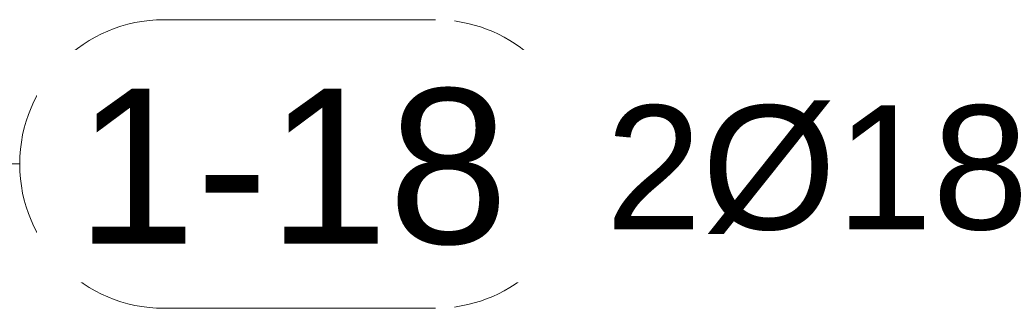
# Model space of a CAD drawing. Header units: millimetres. Extents: x 4307 to 42792, y 1610 to 10025.
# Tile 180 of 256: x 27699 to 28097, y 4303 to 4419. Entities that reach past the tile are written whole.
import ezdxf

# ---------------------------------------------------------------- set-up
doc = ezdxf.new("R2010")
doc.units = ezdxf.units.MM
doc.layers.add('S-RBAR-IDEN', color=171, linetype='Continuous', lineweight=5)
doc.styles.add('Arial', font='arial.ttf', dxfattribs={"height": 50})
doc.styles.add('Arial_1', font='arial.ttf', dxfattribs={"height": 62.5})

# ---------------------------------------------------------------- blocks, each defined once
blk = doc.blocks.new('Popisek výztuže - _Typ_ množství_PRAVÝ-500031-V2')
at = {"layer": 'S-RBAR-IDEN'}
for p, q in [((16505.76, 5846.44), (16396.07, 5846.44)), ((16396.07, 5730.01), (16505.76, 5730.01))]:
    blk.add_line(p, q, dxfattribs=at)
for centre, start, end in [((16396.07, 5788.23), 90, 270), ((16505.76, 5788.23), 277.6434, 82.3566)]:
    blk.add_arc(centre, 58.22, start, end, dxfattribs=at)

msp = doc.modelspace()

# ---------------------------------------------------------------- linework, layer by layer
at = {"layer": 'S-RBAR-IDEN'}
for p in [(27120.51, 4361.27), (27532.41, 4361.27)]:
    msp.add_line(p, (27699.31, 4361.27), dxfattribs=at)

# ---------------------------------------------------------------- block references
msp.add_blockref('Popisek výztuže - _Typ_ množství_PRAVÝ-500031-V2', (11361.46, -1426.96), dxfattribs=at)

# ---------------------------------------------------------------- texts
at = {"layer": 'S-RBAR-IDEN', "insert": (27935.95, 4384.89), "char_height": 50, "width": 210.443, "attachment_point": 1, "style": 'Arial', "bg_fill": 3, "box_fill_scale": 1.25, "bg_fill_color": 256, "bg_fill_true_color": 13158600, "bg_fill_transparency": 0}
msp.add_mtext('2Ø18', dxfattribs=at)

# ---------------------------------------------------------------- next in the draw order: texts
at = {"layer": 'S-RBAR-IDEN', "insert": (27721.96, 4391.64), "char_height": 62.5, "width": 210.443, "attachment_point": 1, "style": 'Arial_1', "bg_fill": 3, "box_fill_scale": 1.25, "bg_fill_color": 256, "bg_fill_true_color": 13158600, "bg_fill_transparency": 0}
msp.add_mtext('1-18', dxfattribs=at)

doc.saveas('drawing.dxf')
